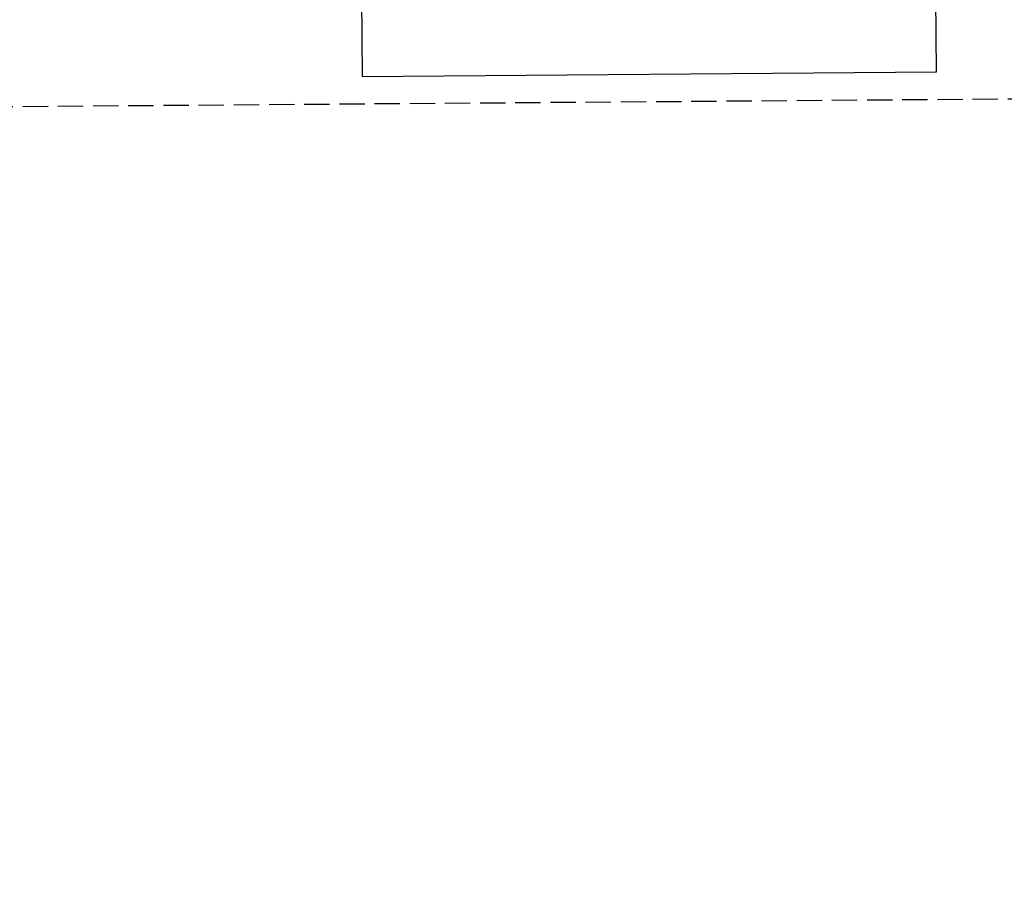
# Model space of a CAD drawing. Header units: millimetres. Extents: x -4237601384 to 5542208697, y -9328903184 to 159600.
# Tile 62 of 256: x 71720 to 71808, y 115518 to 115595. Entities that reach past the tile are written whole.
import ezdxf

# ---------------------------------------------------------------- set-up
doc = ezdxf.new("R2010")
doc.units = ezdxf.units.MM
doc.linetypes.add('mp3a', pattern=[3.125, 2.25, -0.875])
for name, color, linetype in [('0 wymiar', 32, 'Continuous'), ('1 cienka', 4, 'Continuous'), ('3 przerywana 05', 6, 'mp3a'), ('5 gruba', 7, 'Continuous')]:
    doc.layers.add(name, color=color, linetype=linetype)
doc.styles.get("Standard").update_dxf_attribs({"font": 'geniso.shx'})
doc.dimstyles.new('B  1_20 [cm]$6', dxfattribs={"dimscale": 20, "dimtxt": 2.5, "dimasz": 2, "dimexe": 1, "dimexo": 2.5, "dimtad": 1, "dimlfac": 0.001, "dimzin": 0, "dimdsep": 46, "dimtxsty": 'Standard', "dimblk": 'ARCHTICK', "dimcen": 1, "dimdle": 1.5, "dimse1": 1, "dimse2": 1, "dimclrt": 3, "dimadec": 0, "dimazin": 0, "dimtfac": 1, "dimtmove": 1, "dimatfit": 3, "dimfxl": 1, "dimtfill": 1, "dimtolj": 1, "dimtzin": 0, "dimarcsym": 0})

# ---------------------------------------------------------------- blocks, each defined once
blk = doc.blocks.new('*D546')
at = {"layer": 'Defpoints', "color": 0, "transparency": 16777216}
for p in [(399274.809, 115521.883), (399274.809, 115488.719), (0, 0)]:
    blk.add_point(p, dxfattribs=at)
at = {"layer": '0 wymiar', "color": 3, "transparency": 16777216, "insert": (399180.519, 115559.383), "char_height": 50, "attachment_point": 5, "bg_fill": 3, "box_fill_scale": 1.1, "bg_fill_color": 256, "bg_fill_true_color": 13158600, "bg_fill_transparency": 0}
blk.add_mtext('\\A1;115.49', dxfattribs=at)
blk = doc.blocks.new('_ArchTick')
at = {"color": 0, "linetype": 'ByBlock', "const_width": 0.15}
blk.add_lwpolyline([(-0.5, -0.5), (0.5, 0.5)], dxfattribs=at)
blk = doc.blocks.new('*D552')
at = {"layer": 'Defpoints', "color": 0, "transparency": 16777216}
for p in [(317832.228, 115521.883), (317832.228, 115488.719), (0, 0)]:
    blk.add_point(p, dxfattribs=at)
at = {"layer": '0 wymiar', "color": 3, "transparency": 16777216, "insert": (317737.939, 115559.383), "char_height": 50, "attachment_point": 5, "bg_fill": 3, "box_fill_scale": 1.1, "bg_fill_color": 256, "bg_fill_true_color": 13158600, "bg_fill_transparency": 0}
blk.add_mtext('\\A1;115.49', dxfattribs=at)

msp = doc.modelspace()

# ---------------------------------------------------------------- linework, layer by layer
at = {"layer": '1 cienka'}
msp.add_lwpolyline([(71742.014, 116690.928), (71750.506, 115590.389), (71801.505, 115590.781), (71800.788, 115691.968)], dxfattribs=at)
at = {"layer": '3 przerywana 05'}
msp.add_lwpolyline([(75160, 115023.81), (75160, 115613.84), (71650, 115587.163), (71650, 115109.933), (74550, 115109.933), (74550, 114045.712), (75850, 114045.712), (75850, 114145.712)], dxfattribs=at)
at = {"layer": '5 gruba'}
msp.add_arc((100000, -3384266.101), 3499978.085, 90.438856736, 90.515672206, dxfattribs=at)

# ---------------------------------------------------------------- next in the draw order: dimensions: what is measured, and where the dimension line sits
at = {"layer": '0 wymiar'}
dim = msp.add_ordinate_dim(feature_location=(399274.809, 115488.719), offset=(0, 33.164), dtype=0, origin=(0, 0), dimstyle='B  1_20 [cm]$6', dxfattribs=at)
dim.commit()
dim.dimension.update_dxf_attribs({"geometry": '*D546', "text_midpoint": (399180.519, 115559.383)})

# ---------------------------------------------------------------- next in the draw order: dimensions: what is measured, and where the dimension line sits
dim = msp.add_ordinate_dim(feature_location=(317832.228, 115488.719), offset=(0, 33.164), dtype=0, origin=(0, 0), dimstyle='B  1_20 [cm]$6', dxfattribs=at)
dim.commit()
dim.dimension.update_dxf_attribs({"geometry": '*D552', "text_midpoint": (317737.939, 115559.383)})

doc.saveas('drawing.dxf')
